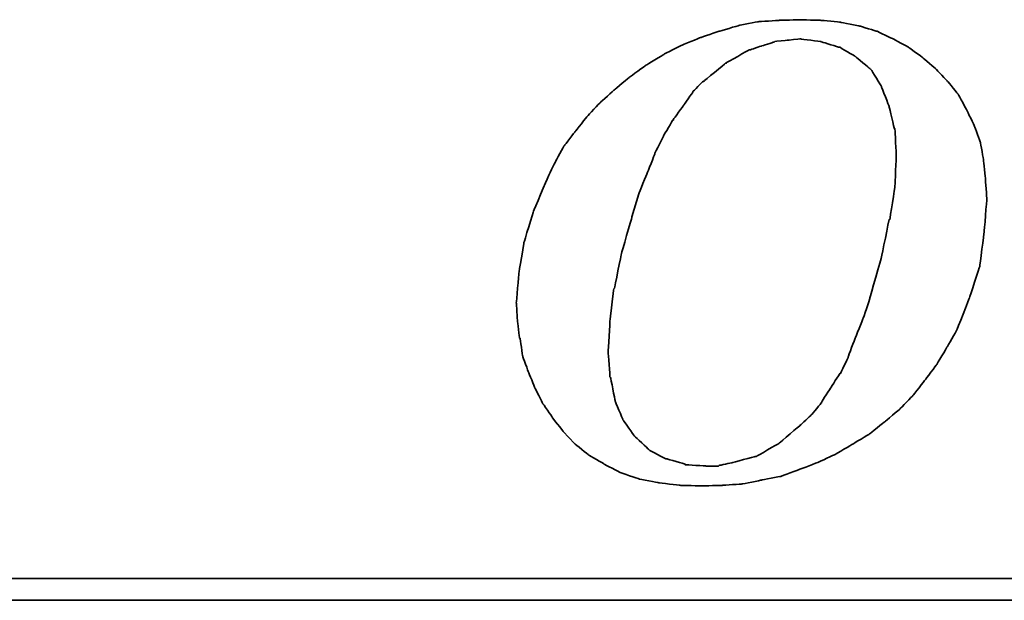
# Model space of a CAD drawing. Header units: inches. Extents: x 22 to 494, y 15 to 311.
# Tile 32 of 48: x 350.89 to 361.32, y 201.56 to 207.7. Entities that reach past the tile are written whole.
import ezdxf

# ---------------------------------------------------------------- set-up
doc = ezdxf.new("R2010")
doc.units = ezdxf.units.IN
doc.header["$LTSCALE"] = 0.4
doc.layers.add('DIM', color=4, linetype='Continuous')
doc.layers.add('layer 1', color=7, linetype='Continuous')

# ---------------------------------------------------------------- blocks, each defined once
blk = doc.blocks.new('TBI MOTION logo(完整正式版)')
at = {"layer": 'layer 1', "color": 22, "lineweight": 35}
for points, knots in [([(-11.34375, -6.98375), (-11.34375, -6.98375), (-10.91375, -7.43875), (-10.91375, -7.43875), (-10.91375, -7.43875), (-10.91375, -7.43875), (-10.38625, -7.87125), (-10.38625, -7.87125), (-10.38625, -7.87125), (-10.38625, -7.87125), (-9.81125, -8.20375), (-9.81125, -8.20375), (-9.81125, -8.20375), (-9.81125, -8.20375), (-9.21125, -8.51875), (-9.21125, -8.51875), (-9.21125, -8.51875), (-9.21125, -8.51875), (-8.51625, -8.75875), (-8.51625, -8.75875), (-8.51625, -8.75875), (-8.51625, -8.75875), (-7.77125, -8.90375), (-7.77125, -8.90375), (-7.77125, -8.90375), (-7.77125, -8.90375), (-6.97875, -8.99875), (-6.97875, -8.99875), (-6.97875, -8.99875), (-6.97875, -8.99875), (-6.14125, -9.02375), (-6.14125, -9.02375), (-6.14125, -9.02375), (-6.14125, -9.02375), (-5.37125, -8.99875), (-5.37125, -8.99875), (-5.37125, -8.99875), (-5.37125, -8.99875), (-4.65375, -8.94875), (-4.65375, -8.94875), (-4.65375, -8.94875), (-4.65375, -8.94875), (-3.93375, -8.80625), (-3.93375, -8.80625), (-3.93375, -8.80625), (-3.93375, -8.80625), (-3.21375, -8.66375), (-3.21375, -8.66375), (-3.21375, -8.66375), (-3.21375, -8.66375), (-2.49375, -8.39875), (-2.49375, -8.39875), (-2.49375, -8.39875), (-2.49375, -8.39875), (-1.79875, -8.13375), (-1.79875, -8.13375), (-1.79875, -8.13375), (-1.79875, -8.13375), (-1.17375, -7.84375), (-1.17375, -7.84375), (-1.17375, -7.84375), (-1.17375, -7.84375), (-0.52375, -7.46375), (-0.52375, -7.46375), (-0.52375, -7.46375), (-0.52375, -7.46375), (0.10124, -7.07875), (0.10124, -7.07875), (0.10124, -7.07875), (0.10124, -7.07875), (0.67625, -6.62375), (0.67625, -6.62375), (0.67625, -6.62375), (0.67625, -6.62375), (1.24874, -6.14375), (1.24874, -6.14375), (1.24874, -6.14375), (1.24874, -6.14375), (1.72874, -5.64125), (1.72874, -5.64125), (1.72874, -5.64125), (1.72874, -5.64125), (2.18624, -5.06375), (2.18624, -5.06375), (2.18624, -5.06375), (2.18624, -5.06375), (2.61625, -4.48874), (2.61625, -4.48874), (2.61625, -4.48874), (2.61625, -4.48874), (3.00125, -3.83874), (3.00125, -3.83874), (3.00125, -3.83874), (3.00125, -3.83874), (3.36124, -3.21374), (3.36124, -3.21374), (3.36124, -3.21374), (3.36124, -3.21374), (3.84374, -1.99125), (3.84374, -1.99125), (3.84374, -1.99125), (3.84374, -1.99125), (4.22625, -0.81875), (4.22625, -0.81875), (4.22625, -0.81875), (4.22625, -0.81875), (4.39125, 0.45624), (4.39125, 0.45624), (4.39125, 0.45624), (4.39125, 0.45624), (4.48874, 1.70124), (4.48874, 1.70124), (4.48874, 1.70124), (4.48874, 1.70124), (4.43874, 2.44625), (4.43874, 2.44625), (4.43874, 2.44625), (4.43874, 2.44625), (4.36874, 3.14125), (4.36874, 3.14125), (4.36874, 3.14125), (4.36874, 3.14125), (4.25125, 3.81125), (4.25125, 3.81125), (4.25125, 3.81125), (4.25125, 3.81125), (4.03124, 4.41125), (4.03124, 4.41125), (4.03124, 4.41125), (4.03124, 4.41125), (3.74374, 5.01125), (3.74374, 5.01125), (3.74374, 5.01125), (3.74374, 5.01125), (3.43124, 5.58875), (3.43124, 5.58875), (3.43124, 5.58875), (3.43124, 5.58875), (3.02625, 6.09125), (3.02625, 6.09125), (3.02625, 6.09125), (3.02625, 6.09125), (2.59374, 6.54875), (2.59374, 6.54875), (2.59374, 6.54875), (2.59374, 6.54875), (2.09124, 6.98125), (2.09124, 6.98125), (2.09124, 6.98125), (2.09124, 6.98125), (1.56124, 7.36625), (1.56124, 7.36625), (1.56124, 7.36625), (1.56124, 7.36625), (0.98624, 7.67625), (0.98624, 7.67625), (0.98624, 7.67625), (0.98624, 7.67625), (0.38624, 7.96375), (0.38624, 7.96375), (0.38624, 7.96375), (0.38624, 7.96375), (-0.25875, 8.15625), (-0.25875, 8.15625), (-0.25875, 8.15625), (-0.25875, 8.15625), (-0.98125, 8.30125), (-0.98125, 8.30125), (-0.98125, 8.30125), (-0.98125, 8.30125), (-1.70124, 8.37125), (-1.70124, 8.37125), (-1.70124, 8.37125), (-1.70124, 8.37125), (-2.49375, 8.39624), (-2.49375, 8.39624), (-2.49375, 8.39624), (-2.49375, 8.39624), (-3.28625, 8.37125), (-3.28625, 8.37125), (-3.28625, 8.37125), (-3.28625, 8.37125), (-4.05125, 8.32125), (-4.05125, 8.32125), (-4.05125, 8.32125), (-4.05125, 8.32125), (-4.77375, 8.18125), (-4.77375, 8.18125), (-4.77375, 8.18125), (-4.77375, 8.18125), (-5.51625, 7.96375), (-5.51625, 7.96375), (-5.51625, 7.96375), (-5.51625, 7.96375), (-6.21125, 7.72625), (-6.21125, 7.72625), (-6.21125, 7.72625), (-6.21125, 7.72625), (-6.92875, 7.43625), (-6.92875, 7.43625), (-6.92875, 7.43625), (-6.92875, 7.43625), (-7.57875, 7.10125), (-7.57875, 7.10125), (-7.57875, 7.10125), (-7.57875, 7.10125), (-8.24875, 6.69125), (-8.24875, 6.69125), (-8.24875, 6.69125), (-8.24875, 6.69125), (-8.84875, 6.26125), (-8.84875, 6.26125), (-8.84875, 6.26125), (-8.84875, 6.26125), (-9.42625, 5.78125), (-9.42625, 5.78125), (-9.42625, 5.78125), (-9.42625, 5.78125), (-9.95375, 5.30125), (-9.95375, 5.30125), (-9.95375, 5.30125), (-9.95375, 5.30125), (-10.43375, 4.79624), (-10.43375, 4.79624), (-10.43375, 4.79624), (-10.43375, 4.79624), (-10.88875, 4.22125), (-10.88875, 4.22125), (-10.88875, 4.22125), (-10.88875, 4.22125), (-11.29875, 3.69375), (-11.29875, 3.69375), (-11.29875, 3.69375), (-11.29875, 3.69375), (-11.63375, 3.09125), (-11.63375, 3.09125), (-11.63375, 3.09125), (-11.63375, 3.09125), (-11.91875, 2.49625), (-11.91875, 2.49625), (-11.91875, 2.49625), (-11.91875, 2.49625), (-12.44875, 1.24625), (-12.44875, 1.24625), (-12.44875, 1.24625), (-12.44875, 1.24625), (-12.80875, 0.06874), (-12.80875, 0.06874), (-12.80875, 0.06874), (-12.80875, 0.06874), (-12.99875, -1.07875), (-12.99875, -1.07875), (-12.99875, -1.07875), (-12.99875, -1.07875), (-13.09375, -2.18375), (-13.09375, -2.18375), (-13.09375, -2.18375), (-13.09375, -2.18375), (-13.04875, -2.85375), (-13.04875, -2.85375), (-13.04875, -2.85375), (-13.04875, -2.85375), (-12.97375, -3.50375), (-12.97375, -3.50375), (-12.97375, -3.50375), (-12.97375, -3.50375), (-12.95375, -3.50375), (-12.95375, -3.50375), (-12.95375, -3.50375), (-12.95375, -3.50375), (-12.85375, -4.17375), (-12.85375, -4.17375), (-12.85375, -4.17375), (-12.85375, -4.17375), (-12.63875, -4.77624), (-12.63875, -4.77624), (-12.63875, -4.77624), (-12.63875, -4.77624), (-12.39875, -5.35125), (-12.39875, -5.35125), (-12.39875, -5.35125), (-12.39875, -5.35125), (-12.11375, -5.92875), (-12.11375, -5.92875), (-12.11375, -5.92875), (-12.11375, -5.92875), (-11.75375, -6.45375), (-11.75375, -6.45375), (-11.75375, -6.45375), (-11.75375, -6.45375), (-11.34375, -6.98375), (-11.34375, -6.98375)], [0, 0, 0, 0, 0.01369863, 0.01369863, 0.01369863, 0.01369864, 0.02739726, 0.02739726, 0.02739726, 0.02739727, 0.04109589, 0.04109589, 0.04109589, 0.0410959, 0.05479452, 0.05479452, 0.05479452, 0.05479453, 0.06849315, 0.06849315, 0.06849315, 0.06849316, 0.08219178, 0.08219178, 0.08219178, 0.08219179, 0.09589041, 0.09589041, 0.09589041, 0.09589042, 0.10958904, 0.10958904, 0.10958904, 0.10958905, 0.12328767, 0.12328767, 0.12328767, 0.12328768, 0.1369863, 0.1369863, 0.1369863, 0.13698631, 0.15068493, 0.15068493, 0.15068493, 0.15068494, 0.16438356, 0.16438356, 0.16438356, 0.16438357, 0.17808219, 0.17808219, 0.17808219, 0.1780822, 0.19178082, 0.19178082, 0.19178082, 0.19178083, 0.20547945, 0.20547945, 0.20547945, 0.20547946, 0.21917808, 0.21917808, 0.21917808, 0.21917809, 0.23287671, 0.23287671, 0.23287671, 0.23287672, 0.24657534, 0.24657534, 0.24657534, 0.24657535, 0.26027397, 0.26027397, 0.26027397, 0.26027398, 0.2739726, 0.2739726, 0.2739726, 0.27397261, 0.28767123, 0.28767123, 0.28767123, 0.28767124, 0.30136986, 0.30136986, 0.30136986, 0.30136987, 0.31506849, 0.31506849, 0.31506849, 0.3150685, 0.32876712, 0.32876712, 0.32876712, 0.32876713, 0.34246575, 0.34246575, 0.34246575, 0.34246576, 0.35616438, 0.35616438, 0.35616438, 0.35616439, 0.36986301, 0.36986301, 0.36986301, 0.36986302, 0.38356164, 0.38356164, 0.38356164, 0.38356165, 0.39726027, 0.39726027, 0.39726027, 0.39726028, 0.4109589, 0.4109589, 0.4109589, 0.41095891, 0.42465753, 0.42465753, 0.42465753, 0.42465754, 0.43835616, 0.43835616, 0.43835616, 0.43835617, 0.45205479, 0.45205479, 0.45205479, 0.4520548, 0.46575342, 0.46575342, 0.46575342, 0.46575343, 0.47945205, 0.47945205, 0.47945205, 0.47945206, 0.49315068, 0.49315068, 0.49315068, 0.49315069, 0.50684932, 0.50684932, 0.50684932, 0.50684933, 0.52054795, 0.52054795, 0.52054795, 0.52054796, 0.53424658, 0.53424658, 0.53424658, 0.53424659, 0.54794521, 0.54794521, 0.54794521, 0.54794522, 0.56164384, 0.56164384, 0.56164384, 0.56164385, 0.57534247, 0.57534247, 0.57534247, 0.57534248, 0.5890411, 0.5890411, 0.5890411, 0.58904111, 0.60273973, 0.60273973, 0.60273973, 0.60273974, 0.61643836, 0.61643836, 0.61643836, 0.61643837, 0.63013699, 0.63013699, 0.63013699, 0.630137, 0.64383562, 0.64383562, 0.64383562, 0.64383563, 0.65753425, 0.65753425, 0.65753425, 0.65753426, 0.67123288, 0.67123288, 0.67123288, 0.67123289, 0.68493151, 0.68493151, 0.68493151, 0.68493152, 0.69863014, 0.69863014, 0.69863014, 0.69863015, 0.71232877, 0.71232877, 0.71232877, 0.71232878, 0.7260274, 0.7260274, 0.7260274, 0.72602741, 0.73972603, 0.73972603, 0.73972603, 0.73972604, 0.75342466, 0.75342466, 0.75342466, 0.75342467, 0.76712329, 0.76712329, 0.76712329, 0.7671233, 0.78082192, 0.78082192, 0.78082192, 0.78082193, 0.79452055, 0.79452055, 0.79452055, 0.79452056, 0.80821918, 0.80821918, 0.80821918, 0.80821919, 0.82191781, 0.82191781, 0.82191781, 0.82191782, 0.83561644, 0.83561644, 0.83561644, 0.83561645, 0.84931507, 0.84931507, 0.84931507, 0.84931508, 0.8630137, 0.8630137, 0.8630137, 0.86301371, 0.87671233, 0.87671233, 0.87671233, 0.87671234, 0.89041096, 0.89041096, 0.89041096, 0.89041097, 0.90410959, 0.90410959, 0.90410959, 0.9041096, 0.91780822, 0.91780822, 0.91780822, 0.91780823, 0.93150685, 0.93150685, 0.93150685, 0.93150686, 0.94520548, 0.94520548, 0.94520548, 0.94520549, 0.95890411, 0.95890411, 0.95890411, 0.95890412, 0.97260274, 0.97260274, 0.97260274, 0.97260275, 0.98630137, 0.98630137, 0.98630137, 0.98630138, 1, 1, 1, 1]), ([(-8.77875, 1.03124), (-8.77875, 1.03124), (-8.51625, 1.89625), (-8.51625, 1.89625), (-8.51625, 1.89625), (-8.51625, 1.89625), (-8.20375, 2.66375), (-8.20375, 2.66375), (-8.20375, 2.66375), (-8.20375, 2.66375), (-7.91625, 3.38125), (-7.91625, 3.38125), (-7.91625, 3.38125), (-7.91625, 3.38125), (-7.91625, 3.40624), (-7.91625, 3.40624), (-7.91625, 3.40624), (-7.91625, 3.40624), (-7.57875, 4.07624), (-7.57875, 4.07624), (-7.57875, 4.07624), (-7.57875, 4.07624), (-7.24375, 4.65125), (-7.24375, 4.65125), (-7.24375, 4.65125), (-7.24375, 4.65125), (-7.21875, 4.65125), (-7.21875, 4.65125), (-7.21875, 4.65125), (-7.21875, 4.65125), (-7.21875, 4.67624), (-7.21875, 4.67624), (-7.21875, 4.67624), (-7.21875, 4.67624), (-6.83625, 5.20375), (-6.83625, 5.20375), (-6.83625, 5.20375), (-6.83625, 5.20375), (-6.49875, 5.68625), (-6.49875, 5.68625), (-6.49875, 5.68625), (-6.49875, 5.68625), (-6.49875, 5.70625), (-6.49875, 5.70625), (-6.49875, 5.70625), (-6.49875, 5.70625), (-6.11625, 6.09125), (-6.11625, 6.09125), (-6.11625, 6.09125), (-6.11625, 6.09125), (-6.09125, 6.09125), (-6.09125, 6.09125), (-6.09125, 6.09125), (-6.09125, 6.09125), (-5.27375, 6.76625), (-5.27375, 6.76625), (-5.27375, 6.76625), (-5.27375, 6.76625), (-5.24875, 6.76625), (-5.24875, 6.76625), (-5.24875, 6.76625), (-5.24875, 6.76625), (-5.24875, 6.78625), (-5.24875, 6.78625), (-5.24875, 6.78625), (-5.24875, 6.78625), (-4.38875, 7.26624), (-4.38875, 7.26624), (-4.38875, 7.26624), (-4.38875, 7.26624), (-4.36125, 7.26624), (-4.36125, 7.26624), (-4.36125, 7.26624), (-4.36125, 7.26624), (-3.93375, 7.41125), (-3.93375, 7.41125), (-3.93375, 7.41125), (-3.93375, 7.41125), (-3.47375, 7.55625), (-3.47375, 7.55625), (-3.47375, 7.55625), (-3.47375, 7.55625), (-3.45375, 7.55625), (-3.45375, 7.55625), (-3.45375, 7.55625), (-3.45375, 7.55625), (-3.42875, 7.58124), (-3.42875, 7.58124), (-3.42875, 7.58124), (-3.42875, 7.58124), (-2.97375, 7.62625), (-2.97375, 7.62625), (-2.97375, 7.62625), (-2.97375, 7.62625), (-2.49375, 7.67625), (-2.49375, 7.67625), (-2.49375, 7.67625), (-2.49375, 7.67625), (-2.46875, 7.67625), (-2.46875, 7.67625), (-2.46875, 7.67625), (-2.46875, 7.67625), (-1.70124, 7.58124), (-1.70124, 7.58124), (-1.70124, 7.58124), (-1.70124, 7.58124), (-1.67875, 7.55625), (-1.67875, 7.55625), (-1.67875, 7.55625), (-1.67875, 7.55625), (-1.65375, 7.55625), (-1.65375, 7.55625), (-1.65375, 7.55625), (-1.65375, 7.55625), (-1.03125, 7.36625), (-1.03125, 7.36625), (-1.03125, 7.36625), (-1.03125, 7.36625), (-1.00625, 7.36625), (-1.00625, 7.36625), (-1.00625, 7.36625), (-1.00625, 7.36625), (-0.43124, 7.02624), (-0.43124, 7.02624), (-0.43124, 7.02624), (-0.43124, 7.02624), (-0.40625, 7.00624), (-0.40625, 7.00624), (-0.40625, 7.00624), (-0.40625, 7.00624), (0.12124, 6.57124), (0.12124, 6.57124), (0.12124, 6.57124), (0.12124, 6.57124), (0.14624, 6.54875), (0.14624, 6.54875), (0.14624, 6.54875), (0.14624, 6.54875), (0.17124, 6.52375), (0.17124, 6.52375), (0.17124, 6.52375), (0.17124, 6.52375), (0.55625, 5.89875), (0.55625, 5.89875), (0.55625, 5.89875), (0.55625, 5.89875), (0.55625, 5.87625), (0.55625, 5.87625), (0.55625, 5.87625), (0.55625, 5.87625), (0.84124, 5.15625), (0.84124, 5.15625), (0.84124, 5.15625), (0.84124, 5.15625), (0.84124, 5.13125), (0.84124, 5.13125), (0.84124, 5.13125), (0.84124, 5.13125), (1.03624, 4.31875), (1.03624, 4.31875), (1.03624, 4.31875), (1.03624, 4.31875), (1.05624, 4.31875), (1.05624, 4.31875), (1.05624, 4.31875), (1.05624, 4.31875), (1.05624, 4.29125), (1.05624, 4.29125), (1.05624, 4.29125), (1.05624, 4.29125), (1.10625, 3.33125), (1.10625, 3.33125), (1.10625, 3.33125), (1.10625, 3.33125), (1.10625, 3.30875), (1.10625, 3.30875), (1.10625, 3.30875), (1.10625, 3.30875), (1.05624, 2.20624), (1.05624, 2.20624), (1.05624, 2.20624), (1.05624, 2.20624), (1.05624, 2.18124), (1.05624, 2.18124), (1.05624, 2.18124), (1.05624, 2.18124), (0.86624, 0.93624), (0.86624, 0.93624), (0.86624, 0.93624), (0.86624, 0.93624), (0.84124, 0.93624), (0.84124, 0.93624), (0.84124, 0.93624), (0.84124, 0.93624), (0.55625, -0.45874), (0.55625, -0.45874), (0.55625, -0.45874), (0.55625, -0.45874), (0.12124, -1.99125), (0.12124, -1.99125), (0.12124, -1.99125), (0.12124, -1.99125), (0.12124, -2.01874), (0.12124, -2.01874), (0.12124, -2.01874), (0.12124, -2.01874), (-0.13874, -2.78375), (-0.13874, -2.78375), (-0.13874, -2.78375), (-0.13874, -2.78375), (-0.43124, -3.50375), (-0.43124, -3.50375), (-0.43124, -3.50375), (-0.43124, -3.50375), (-0.69375, -4.19875), (-0.69375, -4.19875), (-0.69375, -4.19875), (-0.69375, -4.19875), (-0.69375, -4.22375), (-0.69375, -4.22375), (-0.69375, -4.22375), (-0.69375, -4.22375), (-0.98125, -4.82374), (-0.98125, -4.82374), (-0.98125, -4.82374), (-0.98125, -4.82374), (-1.00625, -4.82374), (-1.00625, -4.82374), (-1.00625, -4.82374), (-1.00625, -4.82374), (-1.33875, -5.35125), (-1.33875, -5.35125), (-1.33875, -5.35125), (-1.33875, -5.35125), (-1.67875, -5.87875), (-1.67875, -5.87875), (-1.67875, -5.87875), (-1.67875, -5.87875), (-1.67875, -5.90375), (-1.67875, -5.90375), (-1.67875, -5.90375), (-1.67875, -5.90375), (-2.05875, -6.35875), (-2.05875, -6.35875), (-2.05875, -6.35875), (-2.05875, -6.35875), (-2.08375, -6.38375), (-2.08375, -6.38375), (-2.08375, -6.38375), (-2.08375, -6.38375), (-2.46875, -6.74375), (-2.46875, -6.74375), (-2.46875, -6.74375), (-2.46875, -6.74375), (-3.25875, -7.41625), (-3.25875, -7.41625), (-3.25875, -7.41625), (-3.25875, -7.41625), (-3.28625, -7.43875), (-3.28625, -7.43875), (-3.28625, -7.43875), (-3.28625, -7.43875), (-4.12375, -7.91875), (-4.12375, -7.91875), (-4.12375, -7.91875), (-4.12375, -7.91875), (-4.14875, -7.91875), (-4.14875, -7.91875), (-4.14875, -7.91875), (-4.14875, -7.91875), (-4.17125, -7.91875), (-4.17125, -7.91875), (-4.17125, -7.91875), (-4.17125, -7.91875), (-5.03375, -8.15875), (-5.03375, -8.15875), (-5.03375, -8.15875), (-5.03375, -8.15875), (-5.51625, -8.25625), (-5.51625, -8.25625), (-5.51625, -8.25625), (-5.51625, -8.25625), (-5.54125, -8.27875), (-5.54125, -8.27875), (-5.54125, -8.27875), (-5.54125, -8.27875), (-5.56375, -8.27875), (-5.56375, -8.27875), (-5.56375, -8.27875), (-5.56375, -8.27875), (-5.99625, -8.27875), (-5.99625, -8.27875), (-5.99625, -8.27875), (-5.99625, -8.27875), (-6.76375, -8.23125), (-6.76375, -8.23125), (-6.76375, -8.23125), (-6.76375, -8.23125), (-6.78875, -8.23125), (-6.78875, -8.23125), (-6.78875, -8.23125), (-6.78875, -8.23125), (-6.78875, -8.20375), (-6.78875, -8.20375), (-6.78875, -8.20375), (-6.78875, -8.20375), (-7.45875, -8.01375), (-7.45875, -8.01375), (-7.45875, -8.01375), (-7.45875, -8.01375), (-7.48375, -8.01375), (-7.48375, -8.01375), (-7.48375, -8.01375), (-7.48375, -8.01375), (-7.50875, -8.01375), (-7.50875, -8.01375), (-7.50875, -8.01375), (-7.50875, -8.01375), (-8.13125, -7.67875), (-8.13125, -7.67875), (-8.13125, -7.67875), (-8.13125, -7.67875), (-8.15625, -7.65375), (-8.15625, -7.65375), (-8.15625, -7.65375), (-8.15625, -7.65375), (-8.65875, -7.17375), (-8.65875, -7.17375), (-8.65875, -7.17375), (-8.65875, -7.17375), (-8.68375, -7.14875), (-8.68375, -7.14875), (-8.68375, -7.14875), (-8.68375, -7.14875), (-9.08875, -6.57375), (-9.08875, -6.57375), (-9.08875, -6.57375), (-9.08875, -6.57375), (-9.11375, -6.54875), (-9.11375, -6.54875), (-9.11375, -6.54875), (-9.11375, -6.54875), (-9.11375, -6.52875), (-9.11375, -6.52875), (-9.11375, -6.52875), (-9.11375, -6.52875), (-9.40375, -5.85375), (-9.40375, -5.85375), (-9.40375, -5.85375), (-9.40375, -5.85375), (-9.40375, -5.82875), (-9.40375, -5.82875), (-9.40375, -5.82875), (-9.40375, -5.82875), (-9.56875, -4.96875), (-9.56875, -4.96875), (-9.56875, -4.96875), (-9.56875, -4.96875), (-9.59375, -4.94375), (-9.59375, -4.94375), (-9.59375, -4.94375), (-9.59375, -4.94375), (-9.66375, -4.03375), (-9.66375, -4.03375), (-9.66375, -4.03375), (-9.66375, -4.03375), (-9.66375, -4.00875), (-9.66375, -4.00875), (-9.66375, -4.00875), (-9.66375, -4.00875), (-9.59375, -2.85375), (-9.59375, -2.85375), (-9.59375, -2.85375), (-9.59375, -2.85375), (-9.45125, -1.65875), (-9.45125, -1.65875), (-9.45125, -1.65875), (-9.45125, -1.65875), (-9.42625, -1.63375), (-9.42625, -1.63375), (-9.42625, -1.63375), (-9.42625, -1.63375), (-9.16125, -0.33875), (-9.16125, -0.33875), (-9.16125, -0.33875), (-9.16125, -0.33875), (-8.77875, 1.00624), (-8.77875, 1.00624), (-8.77875, 1.00624), (-8.77875, 1.00624), (-8.77875, 1.03124), (-8.77875, 1.03124)], [0, 0, 0, 0, 0.01020408, 0.01020408, 0.01020408, 0.01020409, 0.02040816, 0.02040816, 0.02040816, 0.02040817, 0.03061224, 0.03061224, 0.03061224, 0.03061225, 0.04081633, 0.04081633, 0.04081633, 0.04081634, 0.05102041, 0.05102041, 0.05102041, 0.05102042, 0.06122449, 0.06122449, 0.06122449, 0.0612245, 0.07142857, 0.07142857, 0.07142857, 0.07142858, 0.08163265, 0.08163265, 0.08163265, 0.08163266, 0.09183673, 0.09183673, 0.09183673, 0.09183674, 0.10204082, 0.10204082, 0.10204082, 0.10204083, 0.1122449, 0.1122449, 0.1122449, 0.11224491, 0.12244898, 0.12244898, 0.12244898, 0.12244899, 0.13265306, 0.13265306, 0.13265306, 0.13265307, 0.14285714, 0.14285714, 0.14285714, 0.14285715, 0.15306122, 0.15306122, 0.15306122, 0.15306123, 0.16326531, 0.16326531, 0.16326531, 0.16326532, 0.17346939, 0.17346939, 0.17346939, 0.1734694, 0.18367347, 0.18367347, 0.18367347, 0.18367348, 0.19387755, 0.19387755, 0.19387755, 0.19387756, 0.20408163, 0.20408163, 0.20408163, 0.20408164, 0.21428571, 0.21428571, 0.21428571, 0.21428572, 0.2244898, 0.2244898, 0.2244898, 0.22448981, 0.23469388, 0.23469388, 0.23469388, 0.23469389, 0.24489796, 0.24489796, 0.24489796, 0.24489797, 0.25510204, 0.25510204, 0.25510204, 0.25510205, 0.26530612, 0.26530612, 0.26530612, 0.26530613, 0.2755102, 0.2755102, 0.2755102, 0.27551021, 0.28571429, 0.28571429, 0.28571429, 0.2857143, 0.29591837, 0.29591837, 0.29591837, 0.29591838, 0.30612245, 0.30612245, 0.30612245, 0.30612246, 0.31632653, 0.31632653, 0.31632653, 0.31632654, 0.32653061, 0.32653061, 0.32653061, 0.32653062, 0.33673469, 0.33673469, 0.33673469, 0.3367347, 0.34693878, 0.34693878, 0.34693878, 0.34693879, 0.35714286, 0.35714286, 0.35714286, 0.35714287, 0.36734694, 0.36734694, 0.36734694, 0.36734695, 0.37755102, 0.37755102, 0.37755102, 0.37755103, 0.3877551, 0.3877551, 0.3877551, 0.38775511, 0.39795918, 0.39795918, 0.39795918, 0.39795919, 0.40816327, 0.40816327, 0.40816327, 0.40816328, 0.41836735, 0.41836735, 0.41836735, 0.41836736, 0.42857143, 0.42857143, 0.42857143, 0.42857144, 0.43877551, 0.43877551, 0.43877551, 0.43877552, 0.44897959, 0.44897959, 0.44897959, 0.4489796, 0.45918367, 0.45918367, 0.45918367, 0.45918368, 0.46938776, 0.46938776, 0.46938776, 0.46938777, 0.47959184, 0.47959184, 0.47959184, 0.47959185, 0.48979592, 0.48979592, 0.48979592, 0.48979593, 0.5, 0.5, 0.5, 0.50000001, 0.51020408, 0.51020408, 0.51020408, 0.51020409, 0.52040816, 0.52040816, 0.52040816, 0.52040817, 0.53061224, 0.53061224, 0.53061224, 0.53061225, 0.54081633, 0.54081633, 0.54081633, 0.54081634, 0.55102041, 0.55102041, 0.55102041, 0.55102042, 0.56122449, 0.56122449, 0.56122449, 0.5612245, 0.57142857, 0.57142857, 0.57142857, 0.57142858, 0.58163265, 0.58163265, 0.58163265, 0.58163266, 0.59183673, 0.59183673, 0.59183673, 0.59183674, 0.60204082, 0.60204082, 0.60204082, 0.60204083, 0.6122449, 0.6122449, 0.6122449, 0.61224491, 0.62244898, 0.62244898, 0.62244898, 0.62244899, 0.63265306, 0.63265306, 0.63265306, 0.63265307, 0.64285714, 0.64285714, 0.64285714, 0.64285715, 0.65306122, 0.65306122, 0.65306122, 0.65306123, 0.66326531, 0.66326531, 0.66326531, 0.66326532, 0.67346939, 0.67346939, 0.67346939, 0.6734694, 0.68367347, 0.68367347, 0.68367347, 0.68367348, 0.69387755, 0.69387755, 0.69387755, 0.69387756, 0.70408163, 0.70408163, 0.70408163, 0.70408164, 0.71428571, 0.71428571, 0.71428571, 0.71428572, 0.7244898, 0.7244898, 0.7244898, 0.72448981, 0.73469388, 0.73469388, 0.73469388, 0.73469389, 0.74489796, 0.74489796, 0.74489796, 0.74489797, 0.75510204, 0.75510204, 0.75510204, 0.75510205, 0.76530612, 0.76530612, 0.76530612, 0.76530613, 0.7755102, 0.7755102, 0.7755102, 0.77551021, 0.78571429, 0.78571429, 0.78571429, 0.7857143, 0.79591837, 0.79591837, 0.79591837, 0.79591838, 0.80612245, 0.80612245, 0.80612245, 0.80612246, 0.81632653, 0.81632653, 0.81632653, 0.81632654, 0.82653061, 0.82653061, 0.82653061, 0.82653062, 0.83673469, 0.83673469, 0.83673469, 0.8367347, 0.84693878, 0.84693878, 0.84693878, 0.84693879, 0.85714286, 0.85714286, 0.85714286, 0.85714287, 0.86734694, 0.86734694, 0.86734694, 0.86734695, 0.87755102, 0.87755102, 0.87755102, 0.87755103, 0.8877551, 0.8877551, 0.8877551, 0.88775511, 0.89795918, 0.89795918, 0.89795918, 0.89795919, 0.90816327, 0.90816327, 0.90816327, 0.90816328, 0.91836735, 0.91836735, 0.91836735, 0.91836736, 0.92857143, 0.92857143, 0.92857143, 0.92857144, 0.93877551, 0.93877551, 0.93877551, 0.93877552, 0.94897959, 0.94897959, 0.94897959, 0.9489796, 0.95918367, 0.95918367, 0.95918367, 0.95918368, 0.96938776, 0.96938776, 0.96938776, 0.96938777, 0.97959184, 0.97959184, 0.97959184, 0.97959185, 0.98979592, 0.98979592, 0.98979592, 0.98979593, 1, 1, 1, 1]), ([(75.90875, -9.47875), (75.90875, -9.47875), (75.90875, -12.28625), (75.90875, -12.28625), (75.90875, -12.28625), (75.90875, -12.28625), (75.90875, -12.47875), (75.90875, -12.47875), (75.90875, -12.47875), (75.90875, -12.47875), (75.71625, -12.47875), (75.71625, -12.47875), (75.71625, -12.47875), (75.71625, -12.47875), (-88.32875, -12.47875), (-88.32875, -12.47875), (-88.32875, -12.47875), (-88.32875, -12.47875), (-88.32875, -13.29375), (-88.32875, -13.29375), (-88.32875, -13.29375), (-88.32875, -13.29375), (82.89125, -13.29375), (82.89125, -13.29375), (82.89125, -13.29375), (82.89125, -13.29375), (75.90875, -9.47875), (75.90875, -9.47875)], [0, 0, 0, 0, 0.14285714, 0.14285714, 0.14285714, 0.14285715, 0.28571429, 0.28571429, 0.28571429, 0.2857143, 0.42857143, 0.42857143, 0.42857143, 0.42857144, 0.57142857, 0.57142857, 0.57142857, 0.57142858, 0.71428571, 0.71428571, 0.71428571, 0.71428572, 0.85714286, 0.85714286, 0.85714286, 0.85714287, 1, 1, 1, 1])]:
    blk.add_open_spline(points, degree=3, knots=knots, dxfattribs=at)

msp = doc.modelspace()

# ---------------------------------------------------------------- block references
at = {"layer": 'DIM', "xscale": 0.2835000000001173, "yscale": 0.2835000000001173, "zscale": 0.2835000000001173}
msp.add_blockref('TBI MOTION logo(完整正式版)', (359.866, 205.324), dxfattribs=at)

doc.saveas('drawing.dxf')
